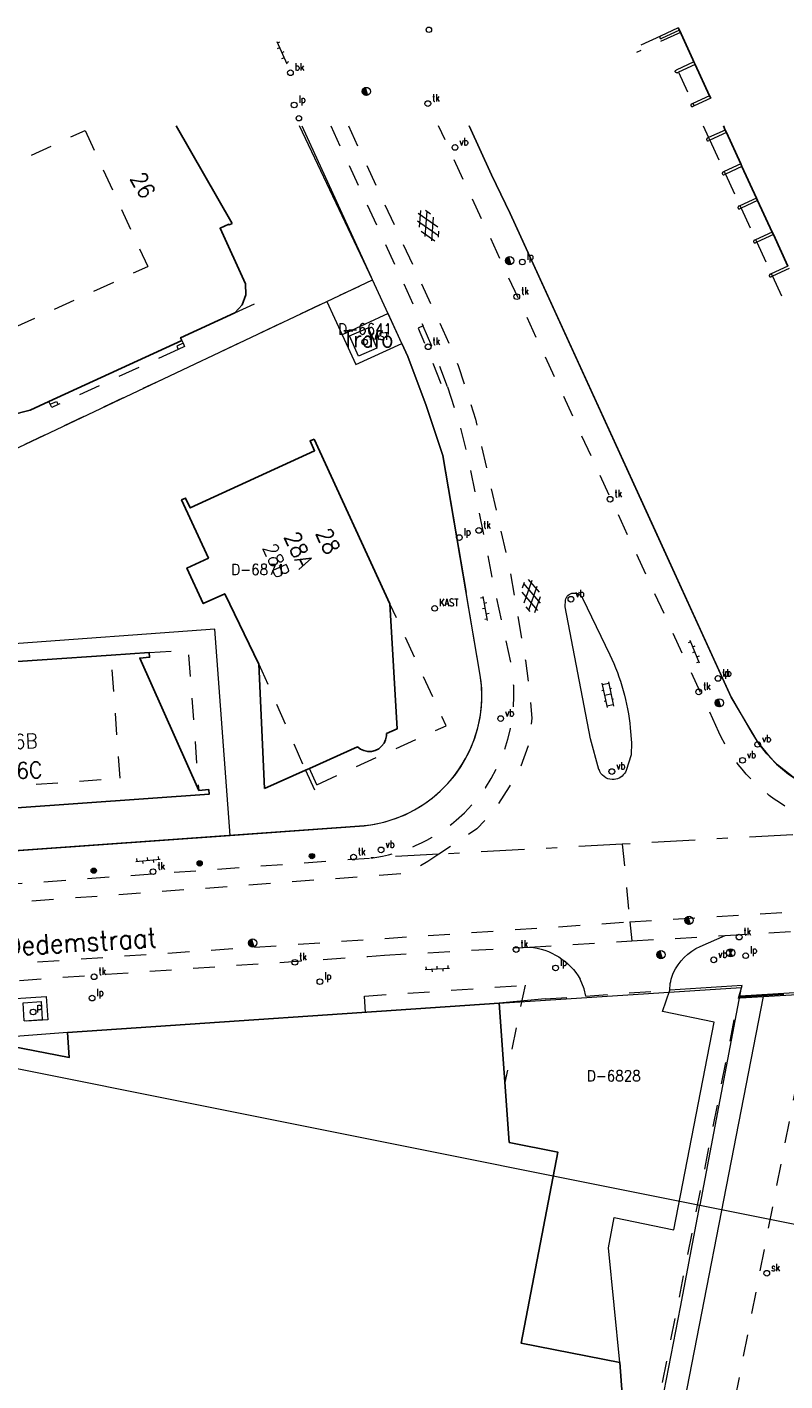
# Model space of a CAD drawing. Header units: metres. Extents: x 132072 to 132715, y 517419 to 517799.
# Tile 20 of 29: x 132288 to 132358, y 517672 to 517797. Entities that reach past the tile are written whole.
import ezdxf
from ezdxf.enums import TextEntityAlignment as Align
from ezdxf.lldxf.tags import DXFTag

# ---------------------------------------------------------------- set-up
doc = ezdxf.new("R2010")
doc.units = ezdxf.units.M
doc.header["$MEASUREMENT"] = 0
doc.linetypes.add('NLCS-HIDDEN', pattern=[4, 2, -2])
doc.linetypes.add('XX-HART', pattern=[13, 4, -2, 1, -2, 4])
for name, color, linetype, lineweight in [('GBKN BIJGEBOUW', 252, 'Continuous', 13), ('GBKN FUNCTIE AANDUIDING', 252, 'Continuous', 13), ('GBKN HEK', 252, 'XX-HART', 13), ('GBKN HOOFDGEBOUW', 250, 'Continuous', 25), ('GBKN HOOFDGEBOUW OVERBOUWD', 250, 'Continuous', 25), ('GBKN HUISNUMMER', 252, 'Continuous', 13), ('GBKN HUISNUMMER 2E VERD GEEN BGT', 252, 'Continuous', 13), ('GBKN HUISNUMMER 3E VERD', 252, 'Continuous', 13), ('GBKN HUISNUMMER 4E VERD', 252, 'Continuous', 13), ('GBKN HUISNUMMER BEGANE GROND GEEN BGT', 252, 'Continuous', 13), ('GBKN KANT FUNCTIEVERSCHIL WEG', 252, 'NLCS-HIDDEN', 13), ('GBKN KANT FUNTIEVERSCHIL', 252, 'NLCS-HIDDEN', 13), ('GBKN KANT GESLOTEN VERHARDING', 252, 'Continuous', 13), ('GBKN KANT GESLOTEN VERHARDING EIGEN TERREIN', 252, 'Continuous', 13), ('GBKN KANT GESLOTEN VERHARDING WEG', 252, 'Continuous', 13), ('GBKN KANT OP  OF INRIT', 252, 'NLCS-HIDDEN', 13), ('GBKN KANT OPEN VERHARDING', 252, 'Continuous', 13), ('GBKN KANT VERHARDING OVERIG', 252, 'Continuous', 13), ('GBKN KANT WEGVAK FUNCTIEVERSCHIL', 252, 'NLCS-HIDDEN', 13), ('GBKN KANT WEGVAK GESL VERHARDING', 252, 'NLCS-HIDDEN', 13), ('GBKN KANT WEGVAK HULPLIJN', 252, 'XX-HART', 13), ('GBKN KUNSTWERK DROOG', 252, 'Continuous', 13), ('GBKN LUIFEL', 252, 'NLCS-HIDDEN', 13), ('GBKN MUUR', 252, 'NLCS-HIDDEN', 13), ('GBKN OVERBOUW', 252, 'NLCS-HIDDEN', 13), ('GBKN STRAATNAAM', 252, 'Continuous', 13), ('GBKN TERREINAFSCHEIDING', 252, 'NLCS-HIDDEN', 13), ('GBKN VERHARDINGSSYMBOOL', 252, 'Continuous', 13), ('GBKN VLAKAFSLUITING BEHEER WEGEN', 252, 'NLCS-HIDDEN', 13), ('KADASTER PERCEELNUMMER', 32, 'Continuous', 13), ('KADASTER PERCEELSGRENS', 32, 'KG-KADASTRAAL', 13), ('THEMA AFVALPLAATS', 252, 'Continuous', 13), ('THEMA BOOM', 252, 'Continuous', 13), ('THEMA BRANDKRAAN', 252, 'Continuous', 13), ('THEMA LICHTMAST', 252, 'Continuous', 13), ('THEMA RIOOL', 252, 'Continuous', 13), ('THEMA STRAATMEUBILAIR', 252, 'Continuous', 13), ('WOZ TUSSENMUUR VERDIEPING1', 252, 'NLCS-HIDDEN', 13), ('WOZ TUSSENMUUR VERDIEPING1234', 252, 'NLCS-HIDDEN', 13), ('WOZ TUSSENMUUR VERDIEPING3', 252, 'NLCS-HIDDEN', 13)]:
    doc.layers.add(name, color=color, linetype=linetype, lineweight=lineweight)
doc.styles.add('Style-STANDARD', font='STANDARD.shx')
tags = doc.linetypes.add('KG-KADASTRAAL', pattern='A,5.5,-2,["K",Standard,S=1.8,R=0,X=0,Y=-0.9],-2,5.5,-2,[5,NLCS.SHX,S=0.75,R=0,X=0,Y=0],-2', length=19).pattern_tags.tags
tags[6] = DXFTag(74, 10)

# ---------------------------------------------------------------- blocks, each defined once
blk = doc.blocks.new('GV4')
at = {"layer": 'GBKN VERHARDINGSSYMBOOL'}
for p, q in [((0.0026, -0.009), (0.0408, 0.0128)), ((0.0037, 0.0052), (0.0132, 0.0107)), ((0.006, 0.0071), (0.0471, -0.0163)), ((0.0149, -0.0163), (0.056, 0.0071)), ((0.0212, 0.0128), (0.0594, -0.009)), ((0.0488, 0.0107), (0.0583, 0.0052)), ((0, -0.003), (0.027, -0.0185)), ((0.035, -0.0185), (0.062, -0.003))]:
    blk.add_line(p, q, dxfattribs=at)
blk = doc.blocks.new('OV6')
at = {"layer": 'GBKN VERHARDINGSSYMBOOL'}
for p, q in [((0, 0), (0.045, 0)), ((0.0025, 0), (0.0025, 0.005)), ((0.0225, 0), (0.0225, 0.005)), ((0.0325, 0), (0.0325, -0.005)), ((0.0425, 0), (0.0425, 0.005)), ((0.0125, 0), (0.0125, -0.005))]:
    blk.add_line(p, q, dxfattribs=at)
blk = doc.blocks.new('OV2')
at = {"layer": 'GBKN VERHARDINGSSYMBOOL'}
for p, q in [((0.0001, 0.01), (0.0031, 0.01)), ((0.0031, -0.023), (0.0031, 0.023)), ((0.0031, 0.02), (0.0151, 0.02)), ((0.0031, 0), (0.0151, 0)), ((0.0151, -0.023), (0.0151, 0.023)), ((0.0181, 0.01), (0.0151, 0.01)), ((0.0001, -0.01), (0.0031, -0.01)), ((0.0031, -0.02), (0.0151, -0.02)), ((0.0181, -0.01), (0.0151, -0.01))]:
    blk.add_line(p, q, dxfattribs=at)
blk = doc.blocks.new('vbord')
at = {"layer": 'THEMA STRAATMEUBILAIR'}
blk.add_circle((0, 0), 0.0262, dxfattribs=at)
at = {"layer": 'THEMA STRAATMEUBILAIR', "style": 'Style-STANDARD', "width": 0.9}
blk.add_text('vb', height=0.0675, dxfattribs=at).set_placement((0.041, 0.019))
blk = doc.blocks.new('tkolk')
at = {"layer": 'THEMA RIOOL'}
blk.add_circle((0, 0), 0.0262, dxfattribs=at)
at = {"layer": 'THEMA RIOOL', "style": 'Style-STANDARD', "width": 0.9}
blk.add_text('tk', height=0.0675, dxfattribs=at).set_placement((0.041, 0.019))
blk = doc.blocks.new('kast')
at = {"layer": 'THEMA STRAATMEUBILAIR'}
blk.add_circle((0, 0), 0.0262, dxfattribs=at)
at = {"layer": 'THEMA STRAATMEUBILAIR', "style": 'Style-STANDARD', "width": 0.9}
blk.add_text('KAST', height=0.0675, dxfattribs=at).set_placement((0.041, 0.019))
blk = doc.blocks.new('lp')
at = {"layer": 'THEMA LICHTMAST'}
blk.add_circle((0, 0), 0.0262, dxfattribs=at)
at = {"layer": 'THEMA LICHTMAST', "style": 'Style-STANDARD', "width": 0.899999}
blk.add_text('lp', height=0.0675, dxfattribs=at).set_placement((0.041, 0.019))
blk = doc.blocks.new('paal')
at = {"layer": 'THEMA STRAATMEUBILAIR'}
blk.add_circle((0, 0), 0.025, dxfattribs=at)
blk = doc.blocks.new('dwa')
at = {"layer": 'THEMA RIOOL'}
for p, q in [((-0.035, 0.014), (-0.023, -0.03)), ((-0.03, 0.023), (-0.014, -0.035)), ((-0.024, 0.029), (-0.006, -0.037)), ((-0.017, 0.034), (0.002, -0.037)), ((-0.01, 0.036), (0.01, -0.036))]:
    blk.add_line(p, q, dxfattribs=at)
blk.add_circle((0, 0), 0.0375, dxfattribs=at)
blk = doc.blocks.new('brand')
at = {"layer": 'THEMA BRANDKRAAN'}
blk.add_circle((0, 0), 0.0262, dxfattribs=at)
at = {"layer": 'THEMA BRANDKRAAN', "style": 'Style-STANDARD', "width": 0.899999}
blk.add_text('bk', height=0.0675, dxfattribs=at).set_placement((0.041, 0.019))
blk = doc.blocks.new('skolk')
at = {"layer": 'THEMA RIOOL'}
blk.add_circle((0, 0), 0.0262, dxfattribs=at)
at = {"layer": 'THEMA RIOOL', "style": 'Style-STANDARD', "width": 0.9}
blk.add_text('sk', height=0.0675, dxfattribs=at).set_placement((0.041, 0.019))
blk = doc.blocks.new('boom')
at = {"layer": 'THEMA BOOM'}
for radius in [0.0243, 0.0172, 0.0112, 0.00446]:
    blk.add_circle((0, 0), radius, dxfattribs=at)
blk = doc.blocks.new('rwa')
at = {"layer": 'THEMA RIOOL'}
for p, q in [((0.019, -0.032), (-0.019, 0.032)), ((-0.019, -0.032), (0.019, 0.032)), ((-0.017, 0.03), (0.017, 0.03)), ((-0.013, 0.023), (0.013, 0.023)), ((-0.009, 0.015), (0.009, 0.015)), ((-0.004, 0.008), (0.004, 0.008)), ((-0.017, -0.03), (0.017, -0.03)), ((-0.013, -0.022), (0.013, -0.022)), ((-0.009, -0.015), (0.009, -0.015)), ((-0.004, -0.007), (0.004, -0.007))]:
    blk.add_line(p, q, dxfattribs=at)
blk.add_circle((0, 0), 0.0375, dxfattribs=at)
blk = doc.blocks.new('afvalb_1')
at = {"layer": 'THEMA STRAATMEUBILAIR', "flags": 128}
for points in [[(0.041, 0.064), (0.041, -0.004)], [(0.041, 0.054), (0.047, 0.061), (0.053, 0.064), (0.061, 0.064), (0.067, 0.061), (0.073, 0.054), (0.076, 0.044), (0.076, 0.038), (0.073, 0.028), (0.067, 0.022), (0.061, 0.019), (0.053, 0.019), (0.047, 0.022), (0.041, 0.028)]]:
    blk.add_lwpolyline(points, dxfattribs=at)
at = {"layer": 'THEMA STRAATMEUBILAIR'}
blk.add_circle((0, 0), 0.0262, dxfattribs=at)

msp = doc.modelspace()

# ---------------------------------------------------------------- linework, layer by layer
at = {"layer": 'GBKN BIJGEBOUW', "flags": 128}
msp.add_lwpolyline([(132317.47, 517768.3), (132319.17, 517769.04), (132319.99, 517767.16), (132318.3, 517766.42), (132317.47, 517768.3)], dxfattribs=at)
at = {"layer": 'GBKN HEK', "flags": 128}
msp.add_lwpolyline([(132353.41, 517707.49), (132373.95, 517708.76)], dxfattribs=at)
at = {"layer": 'GBKN HOOFDGEBOUW', "flags": 128}
for points in [[(132301.54, 517787.6), (132306.68, 517778.63)], [(132307.9, 517773.08), (132305.56, 517778.19), (132306.37, 517778.56), (132306.39, 517778.5), (132306.68, 517778.63)], [(132306.92, 517770.41), (132301.93, 517768.12), (132302.05, 517767.87)], [(132286.28, 517761.01), (132288.11, 517761.47), (132289.83, 517762.26)], [(132309.14, 517738.09), (132306, 517744.58), (132304.02, 517743.67), (132302.52, 517746.94), (132304.5, 517747.85), (132302.03, 517753.2), (132302.4, 517753.37), (132302.82, 517752.47), (132314.26, 517757.73), (132313.84, 517758.63), (132314.22, 517758.8)], [(132314.22, 517758.8), (132321.18, 517743.66)], [(132282.82, 517738.08), (132295.54, 517738.92)], [(132295.54, 517738.92), (132299.06, 517739.16)], [(132309.65, 517726.65), (132309.14, 517738.09)], [(132309.65, 517726.65), (132313.41, 517728.35)], [(132303.6, 517726.49), (132304.53, 517726.56), (132304.56, 517726.13), (132280.82, 517724.46)], [(132283.13, 517703.58), (132291.69, 517701.93), (132291.54, 517704.2), (132331.24, 517706.91)], [(132331.24, 517706.91), (132332.15, 517694.1), (132336.62, 517693.21), (132333.24, 517675.64), (132342.34, 517673.87)], [(132342.34, 517673.87), (132343.48, 517658.04)]]:
    msp.add_lwpolyline(points, dxfattribs=at)
at = {"layer": 'GBKN HOOFDGEBOUW OVERBOUWD', "flags": 128}
for points in [[(132347.7, 517796.62), (132347.8, 517796.4)], [(132347.8, 517796.4), (132349.04, 517793.71)], [(132349.04, 517793.71), (132349.14, 517793.49)], [(132349.14, 517793.49), (132349.25, 517793.26)], [(132349.25, 517793.26), (132350.57, 517790.38)], [(132350.57, 517790.38), (132350.68, 517790.15)], [(132351.85, 517787.6), (132352.02, 517787.23)], [(132352.02, 517787.23), (132352.12, 517787.01)], [(132352.12, 517787.01), (132353.46, 517784.11)], [(132353.46, 517784.11), (132353.56, 517783.88)], [(132353.56, 517783.88), (132354.9, 517780.97)], [(132354.9, 517780.97), (132355, 517780.75)], [(132355, 517780.75), (132356.34, 517777.84)], [(132356.34, 517777.84), (132356.45, 517777.61)], [(132356.45, 517777.61), (132357.78, 517774.71)], [(132306.92, 517770.41), (132307.6, 517771.15), (132307.94, 517772.08), (132307.9, 517773.08)], [(132289.83, 517762.26), (132302.05, 517767.87)], [(132321.18, 517743.66), (132321.86, 517732.16), (132320.86, 517731.71)], [(132299.06, 517739.16), (132299.09, 517738.73), (132298.18, 517738.66), (132303.6, 517726.49)], [(132318.19, 517730.5), (132318.47, 517730.29), (132318.79, 517730.14), (132319.14, 517730.06), (132319.49, 517730.07), (132319.83, 517730.15), (132320.15, 517730.31), (132320.42, 517730.54), (132320.64, 517730.82), (132320.79, 517731.14), (132320.86, 517731.49), (132320.86, 517731.71)], [(132318.19, 517730.5), (132313.78, 517728.51)], [(132313.78, 517728.51), (132313.41, 517728.35)]]:
    msp.add_lwpolyline(points, dxfattribs=at)
at = {"layer": 'GBKN KANT FUNCTIEVERSCHIL WEG', "flags": 128}
msp.add_lwpolyline([(132360.19, 517707.81), (132350.66, 517658.95)], dxfattribs=at)
at = {"layer": 'GBKN KANT FUNTIEVERSCHIL', "flags": 128}
for points in [[(132335.46, 517707.3), (132339.19, 517707.57)], [(132339.19, 517707.57), (132346.91, 517708.11)]]:
    msp.add_lwpolyline(points, dxfattribs=at)
at = {"layer": 'GBKN KANT GESLOTEN VERHARDING', "flags": 128}
msp.add_lwpolyline([(132313.08, 517787.6), (132319.47, 517773.69)], dxfattribs=at)
at = {"layer": 'GBKN KANT GESLOTEN VERHARDING EIGEN TERREIN', "flags": 128}
for points in [[(132285, 517705.06), (132284.84, 517707.21), (132289.56, 517707.54)], [(132289.56, 517707.54), (132289.72, 517705.39)], [(132342.34, 517673.87), (132341.29, 517684.4), (132341.81, 517687.21), (132347.29, 517686.05), (132351, 517705.16), (132346.26, 517706.14), (132346.91, 517708.11)]]:
    msp.add_lwpolyline(points, dxfattribs=at)
at = {"layer": 'GBKN KANT GESLOTEN VERHARDING WEG', "flags": 128}
for points in [[(132340.41, 517728.41), (132339.63, 517731.23), (132337.29, 517743.37), (132337.33, 517743.99)], [(132338.9, 517744.17), (132341.42, 517738.96)], [(132343.28, 517732.24), (132343.39, 517730.85), (132343.36, 517729.76), (132342.9, 517728.31)], [(132341.97, 517727.51), (132341.8, 517727.49), (132341.62, 517727.48)]]:
    msp.add_lwpolyline(points, dxfattribs=at)
at = {"layer": 'GBKN KANT GESLOTEN VERHARDING WEG', "extrusion": (0, 0, -1)}
for centre, radius, start, end in [((-132338.14, 517743.81), 0.835, 12.5317, 83.4147), ((-132338.14, 517743.8), 0.84, 83.7586, 154.0861), ((-132323.35, 517730.33), 20.02, 154.4675, 174.5353), ((-132341.67, 517728.8), 1.32, 272.0986, 342.4524), ((-132341.67, 517728.81), 1.33, 202.0184, 257.0425)]:
    msp.add_arc(centre, radius, start, end, dxfattribs=at)
at = {"layer": 'GBKN KANT OP  OF INRIT', "flags": 128}
for points in [[(132324.23, 517769.21), (132323.77, 517769), (132324.96, 517766.25), (132326.03, 517763.46), (132326.48, 517763.61)], [(132289.72, 517705.39), (132285, 517705.06)]]:
    msp.add_lwpolyline(points, dxfattribs=at)
at = {"layer": 'GBKN KANT OPEN VERHARDING', "flags": 128}
for points in [[(132366.12, 517725.46), (132364.94, 517725.45), (132363.75, 517725.56), (132362.36, 517725.82), (132360.55, 517726.42), (132358.41, 517727.58), (132356.81, 517728.84), (132355.83, 517729.86), (132355.14, 517730.75), (132352.56, 517735.06), (132332.25, 517779.55), (132330.54, 517783.11), (132328.46, 517787.6)], [(132319.58, 517773.45), (132319.47, 517773.69)], [(132329.49, 517737.09), (132326.04, 517757.29), (132324.52, 517761.88), (132322.83, 517766.41), (132319.58, 517773.45)], [(132318.82, 517723.24), (132275.42, 517720.13), (132218.02, 517716.4), (132192.44, 517715.39)], [(132353.25, 517707.38), (132353.59, 517708.54), (132346.91, 517708.11)], [(132335.46, 517707.3), (132331.24, 517706.91)], [(132355.52, 517707.52), (132346.22, 517659.81)], [(132353.42, 517707.39), (132353.25, 517707.38)], [(132353.42, 517707.39), (132355.52, 517707.52)], [(132355.52, 517707.52), (132360.19, 517707.81)]]:
    msp.add_lwpolyline(points, dxfattribs=at)
at = {"layer": 'GBKN KANT OPEN VERHARDING'}
msp.add_arc((132317.6, 517735.22), 12.04, 275.7963, 8.9543, dxfattribs=at)
at = {"layer": 'GBKN KANT VERHARDING OVERIG', "flags": 128}
for points in [[(132349.71, 517712.13), (132352.02, 517713.15)], [(132339.19, 517707.57), (132339.05, 517708.22), (132338.69, 517709.12)]]:
    msp.add_lwpolyline(points, dxfattribs=at)
at = {"layer": 'GBKN KANT VERHARDING OVERIG', "extrusion": (0, 0, -1)}
for centre, radius, start, end in [((-132333.47, 517706.04), 6.06, 95.176, 149.4067), ((-132351.81, 517707.54), 5.05, 25.1542, 65.3825), ((-132351.48, 517707.98), 4.57, 1.5828, 21.9422)]:
    msp.add_arc(centre, radius, start, end, dxfattribs=at)
at = {"layer": 'GBKN KANT WEGVAK FUNCTIEVERSCHIL', "flags": 128}
for points in [[(132326.48, 517763.61), (132325.42, 517766.43), (132324.23, 517769.21)], [(132334.02, 517712.07), (132343.42, 517712.64)], [(132343.42, 517712.64), (132352.02, 517713.15)], [(132319.16, 517711.22), (132320.69, 517711.33)]]:
    msp.add_lwpolyline(points, dxfattribs=at)
at = {"layer": 'GBKN KANT WEGVAK GESL VERHARDING', "flags": 128}
for points in [[(132315.75, 517787.6), (132324.23, 517769.21)], [(132351.43, 517731.85), (132325.66, 517787.6)], [(132326.48, 517763.61), (132327.57, 517760.15), (132328.46, 517756.63), (132330.71, 517745.37), (132332.32, 517738.12)], [(132245.49, 517714.9), (132319.44, 517720.27)], [(132352.02, 517713.15), (132363.53, 517713.84)], [(132267.18, 517707.53), (132293.67, 517709.48), (132319.16, 517711.22)], [(132320.69, 517711.33), (132334.02, 517712.07)]]:
    msp.add_lwpolyline(points, dxfattribs=at)
at = {"layer": 'GBKN KANT WEGVAK GESL VERHARDING'}
for centre, radius, start, end in [((132317.49, 517735.25), 15.1, 310.404, 10.9729), ((132317.5, 517735.23), 15.09, 277.3802, 310.4064)]:
    msp.add_arc(centre, radius, start, end, dxfattribs=at)
at = {"layer": 'GBKN KANT WEGVAK GESL VERHARDING', "extrusion": (0, 0, -1)}
msp.add_arc((-132365.46, 517738.28), 15.44, 301.0227, 335.4089, dxfattribs=at)
at = {"layer": 'GBKN KANT WEGVAK HULPLIJN', "flags": 128}
for points in [[(132358.25, 517722.41), (132342.55, 517721.54)], [(132342.55, 517721.54), (132325.69, 517720.61)], [(132325.69, 517720.61), (132319.44, 517720.27)]]:
    msp.add_lwpolyline(points, dxfattribs=at)
at = {"layer": 'GBKN KUNSTWERK DROOG', "flags": 128}
for points in [[(132353.4, 517707.59), (132373.94, 517708.86)], [(132353.4, 517707.59), (132353.41, 517707.49)], [(132353.41, 517707.49), (132353.42, 517707.39)]]:
    msp.add_lwpolyline(points, dxfattribs=at)
at = {"layer": 'GBKN LUIFEL', "flags": 128}
for points in [[(132318.85, 517707.56), (132333.61, 517708.57)], [(132333.61, 517708.57), (132331.76, 517699.61)], [(132318.95, 517706.07), (132318.85, 517707.56)]]:
    msp.add_lwpolyline(points, dxfattribs=at)
at = {"layer": 'GBKN MUUR', "flags": 128}
for points in [[(132347.89, 517796.21), (132343.86, 517794.36)], [(132346.06, 517795.87), (132344.08, 517794.96)], [(132347.7, 517796.62), (132346.06, 517795.87)], [(132347.8, 517796.4), (132346.16, 517795.65)], [(132349.14, 517793.49), (132347.5, 517792.73)], [(132349.25, 517793.26), (132347.71, 517792.56)], [(132347.6, 517792.5), (132347.71, 517792.56)], [(132349.04, 517789.67), (132348.93, 517789.62)], [(132349.15, 517789.45), (132349.03, 517789.39)], [(132350.57, 517790.38), (132349.04, 517789.67)], [(132350.68, 517790.15), (132349.15, 517789.45)], [(132352.02, 517787.23), (132350.49, 517786.53)], [(132352.12, 517787.01), (132350.59, 517786.3)], [(132350.49, 517786.53), (132350.38, 517786.48)], [(132350.59, 517786.3), (132350.48, 517786.25)], [(132351.93, 517783.41), (132351.81, 517783.35)], [(132353.46, 517784.11), (132351.93, 517783.41)], [(132353.56, 517783.88), (132352.03, 517783.18)], [(132352.03, 517783.18), (132351.92, 517783.13)], [(132354.9, 517780.97), (132353.37, 517780.27)], [(132355, 517780.75), (132353.47, 517780.04)], [(132353.37, 517780.27), (132353.26, 517780.22)], [(132353.47, 517780.04), (132353.36, 517779.99)], [(132354.81, 517777.14), (132354.7, 517777.09)], [(132356.34, 517777.84), (132354.81, 517777.14)], [(132356.45, 517777.61), (132354.92, 517776.91)], [(132354.92, 517776.91), (132354.8, 517776.86)], [(132357.78, 517774.71), (132356.25, 517774)], [(132356.25, 517774), (132356.14, 517773.95)], [(132356.36, 517773.78), (132356.25, 517773.72)], [(132357.89, 517774.48), (132356.36, 517773.78)], [(132302.17, 517767.61), (132301.59, 517767.34), (132301.72, 517767.05)], [(132289.95, 517762), (132290.53, 517762.27), (132290.67, 517761.97)], [(132314.47, 517727.01), (132313.78, 517728.51)]]:
    msp.add_lwpolyline(points, dxfattribs=at)
at = {"layer": 'GBKN MUUR'}
for centre, radius, start, end in [((132346.11, 517795.76), 0.12, 114.4589, 294.8244), ((132348.98, 517789.51), 0.125, 114.4085, 295.2378), ((132350.43, 517786.36), 0.125, 114.7272, 294.5025), ((132351.87, 517783.24), 0.125, 114.8231, 294.8231), ((132353.31, 517780.1), 0.125, 113.8979, 295.3318), ((132354.75, 517776.97), 0.125, 114.7272, 294.5025), ((132356.19, 517773.84), 0.125, 114.4085, 295.2378)]:
    msp.add_arc(centre, radius, start, end, dxfattribs=at)
at = {"layer": 'GBKN MUUR', "extrusion": (0, 0, -1)}
msp.add_arc((-132347.55, 517792.62), 0.125, 246.759, 66.061, dxfattribs=at)
at = {"layer": 'GBKN OVERBOUW', "flags": 128}
for points in [[(132347.71, 517792.56), (132349.04, 517789.67)], [(132349.04, 517789.67), (132349.15, 517789.45)], [(132350, 517787.6), (132350.49, 517786.53)], [(132350.49, 517786.53), (132350.59, 517786.3)], [(132350.59, 517786.3), (132351.93, 517783.41)], [(132351.93, 517783.41), (132352.03, 517783.18)], [(132352.03, 517783.18), (132353.37, 517780.27)], [(132353.37, 517780.27), (132353.47, 517780.04)], [(132353.47, 517780.04), (132354.81, 517777.14)], [(132354.81, 517777.14), (132354.92, 517776.91)], [(132354.92, 517776.91), (132356.25, 517774)], [(132356.25, 517774), (132356.36, 517773.78)], [(132356.36, 517773.78), (132357.7, 517770.87)], [(132306.92, 517770.41), (132308.75, 517771.25), (132307.9, 517773.08)], [(132301.72, 517767.05), (132290.67, 517761.97)], [(132302.17, 517767.61), (132302.3, 517767.32), (132301.72, 517767.05)], [(132302.05, 517767.87), (132302.17, 517767.61)], [(132289.95, 517762), (132289.83, 517762.26)], [(132290.67, 517761.97), (132290.09, 517761.71), (132289.95, 517762)], [(132314.47, 517727.01), (132326.35, 517732.43), (132321.18, 517743.66)], [(132299.06, 517739.16), (132302.63, 517739.39), (132303.6, 517726.49)], [(132313.41, 517728.35), (132314.43, 517726.13), (132314.79, 517726.3), (132314.47, 517727.01)]]:
    msp.add_lwpolyline(points, dxfattribs=at)
at = {"layer": 'GBKN TERREINAFSCHEIDING', "flags": 128}
for points in [[(132172.61, 517742.37), (132184.76, 517747.88), (132191.52, 517750.84), (132278.81, 517757.62), (132279.87, 517754.67), (132282.72, 517756.01), (132319.58, 517773.45)], [(132343.92, 517660.25), (132353.25, 517707.38)]]:
    msp.add_lwpolyline(points, dxfattribs=at)
at = {"layer": 'GBKN VLAKAFSLUITING BEHEER WEGEN', "flags": 128}
for points in [[(132317.37, 517787.6), (132326.66, 517767.52), (132327.46, 517765.56), (132329.05, 517760.62), (132332.28, 517746.43), (132333.64, 517738.42), (132333.96, 517736.11), (132334.24, 517733.12), (132333.96, 517730.72), (132333.2, 517728.65), (132332.16, 517726.82), (132330.65, 517724.47), (132329.17, 517722.95), (132325.69, 517720.61)], [(132342.55, 517721.54), (132343.25, 517714.39)], [(132343.25, 517714.39), (132458.32, 517721.51)], [(132325.69, 517720.61), (132324.67, 517719.93), (132322.67, 517718.84), (132191.86, 517709.16), (132188.19, 517708.97), (132183.86, 517709.48), (132181.9, 517709.93)], [(132143.8, 517691.4), (132150.2, 517696.26), (132153.42, 517698), (132157.68, 517699.61), (132162, 517701.03), (132166.32, 517701.94), (132185.28, 517703.74), (132343.25, 517714.39)], [(132343.25, 517714.39), (132343.42, 517712.64)]]:
    msp.add_lwpolyline(points, dxfattribs=at)
at = {"layer": 'KADASTER PERCEELSGRENS', "flags": 128}
for points in [[(132319.58, 517773.45), (132312.88, 517787.6)], [(132328.46, 517787.6), (132330.54, 517783.11), (132332.25, 517779.55), (132345.77, 517750), (132352.56, 517735.06), (132354.5, 517731.73)], [(132315.39, 517771.46), (132319.58, 517773.45)], [(132282.72, 517756.01), (132285.32, 517757.22), (132315.39, 517771.46)], [(132315.39, 517771.46), (132316.8, 517768.4)], [(132321.01, 517770.36), (132316.8, 517768.4)], [(132322.28, 517767.6), (132321.01, 517770.36)], [(132316.8, 517768.4), (132318.06, 517765.66)], [(132318.06, 517765.66), (132322.28, 517767.6)], [(132322.28, 517767.6), (132322.83, 517766.41), (132324.52, 517761.88), (132326.04, 517757.29), (132328.19, 517744.7)], [(132306.48, 517722.35), (132305.08, 517741.32), (132285.81, 517739.9), (132284.99, 517751.07), (132282.72, 517756.01)], [(132329.49, 517737.09), (132328.19, 517744.7)], [(132318.82, 517723.24), (132319.79, 517723.38), (132320.74, 517723.59), (132321.67, 517723.89), (132322.58, 517724.25), (132323.45, 517724.7), (132324.29, 517725.21), (132325.08, 517725.78), (132325.82, 517726.42), (132326.51, 517727.12), (132327.14, 517727.87), (132327.7, 517728.66), (132328.2, 517729.51), (132328.63, 517730.39), (132328.99, 517731.3), (132329.27, 517732.23), (132329.47, 517733.19), (132329.6, 517734.16), (132329.64, 517735.14), (132329.61, 517736.12), (132329.49, 517737.09)], [(132354.5, 517731.73), (132354.96, 517730.97), (132356.15, 517729.52), (132356.73, 517728.9), (132357.27, 517728.43), (132357.84, 517727.97), (132358.47, 517727.54), (132359.11, 517727.13), (132359.73, 517726.79), (132360.36, 517726.5), (132361.04, 517726.21), (132361.68, 517726.01), (132362.33, 517725.82), (132380.9, 517726.84)], [(132239.3, 517717.78), (132275.42, 517720.13), (132306.48, 517722.35)], [(132306.48, 517722.35), (132318.82, 517723.24)], [(132331.24, 517706.91), (132353.49, 517708.35), (132349.68, 517688.33)], [(132331.24, 517706.91), (132291.54, 517704.2), (132283.13, 517703.58), (132276.76, 517702.94)], [(132276.76, 517702.94), (132349.68, 517688.33)], [(132344.26, 517660.18), (132347.89, 517678.95), (132349.68, 517688.33)], [(132349.68, 517688.33), (132560.42, 517646.1)]]:
    msp.add_lwpolyline(points, dxfattribs=at)
at = {"layer": 'THEMA AFVALPLAATS', "flags": 128}
for points in [[(132287.56, 517705.3), (132287.45, 517706.95), (132289.13, 517707.06)], [(132289.24, 517705.41), (132289.13, 517707.06)], [(132287.56, 517705.3), (132289.24, 517705.41)]]:
    msp.add_lwpolyline(points, dxfattribs=at)
at = {"layer": 'WOZ TUSSENMUUR VERDIEPING1', "flags": 128}
for points in [[(132280.95, 517781.58), (132293.16, 517787.19)], [(132293.16, 517787.19), (132298.91, 517774.68)], [(132286.7, 517769.08), (132298.91, 517774.68)]]:
    msp.add_lwpolyline(points, dxfattribs=at)
at = {"layer": 'WOZ TUSSENMUUR VERDIEPING1234', "flags": 128}
msp.add_lwpolyline([(132309.14, 517738.09), (132313.41, 517728.35)], dxfattribs=at)
at = {"layer": 'WOZ TUSSENMUUR VERDIEPING3', "flags": 128}
for points in [[(132296.38, 517727.61), (132295.54, 517738.92)], [(132280.67, 517726.47), (132296.38, 517727.61)]]:
    msp.add_lwpolyline(points, dxfattribs=at)

# ---------------------------------------------------------------- block references
at = {"layer": 'GBKN VERHARDINGSSYMBOOL', "zscale": 10}
for name, p, xscale, yscale, rotation in [('OV6', (132310.78, 517795.36), 50.00000000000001, 50.00000000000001, 294.2068439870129), ('GV4', (132324.14, 517779.9), 50, 50, 295.207221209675), ('GV4', (132334.36, 517742.82), 50.00000000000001, 50.00000000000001, 100.7146438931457), ('OV6', (132330.17, 517742.12), 50.00000000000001, 50.00000000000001, 100.8379104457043), ('OV6', (132349.66, 517738.19), 50, 50, 112.514112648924), ('OV2', (132341.66, 517735.38), 49.99999999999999, 49.99999999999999, 191.8267039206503), ('OV6', (132297.81, 517719.95), 50, 50, 5.568024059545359), ('OV6', (132324.42, 517710.01), 50, 50, 3.440494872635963)]:
    msp.add_blockref(name, p, dxfattribs=dict(at, xscale=xscale, yscale=yscale, rotation=rotation))
at = {"layer": 'THEMA BOOM', "xscale": 10, "yscale": 10}
for p in [(132303.69, 517719.77), (132314.01, 517720.44), (132293.95, 517719.1)]:
    msp.add_blockref('boom', p, dxfattribs=at)
at = {"layer": 'THEMA BRANDKRAAN', "xscale": 10, "yscale": 10}
msp.add_blockref('brand', (132312.04, 517792.5), dxfattribs=at)
at = {"layer": 'THEMA LICHTMAST', "xscale": 10, "yscale": 10}
for p in [(132312.38, 517789.53), (132333.36, 517775.09), (132327.57, 517749.74), (132351.35, 517736.78), (132336.42, 517710.15), (132353.9, 517711.28), (132314.75, 517708.89), (132293.8, 517707.38)]:
    msp.add_blockref('lp', p, dxfattribs=at)
at = {"layer": 'THEMA RIOOL', "xscale": 10, "yscale": 10}
for name, p in [('dwa', (132319.02, 517790.78)), ('tkolk', (132324.67, 517789.66)), ('dwa', (132332.2, 517775.21)), ('tkolk', (132332.85, 517771.9)), ('tkolk', (132324.7, 517767.29)), ('tkolk', (132341.43, 517753.27)), ('tkolk', (132329.36, 517750.4)), ('tkolk', (132349.58, 517735.54)), ('dwa', (132351.48, 517734.54)), ('tkolk', (132317.84, 517720.35)), ('tkolk', (132299.4, 517719.01)), ('dwa', (132348.69, 517714.53)), ('tkolk', (132353.3, 517712.99)), ('dwa', (132308.56, 517712.45)), ('tkolk', (132332.79, 517711.85)), ('tkolk', (132312.44, 517710.67)), ('dwa', (132346.11, 517711.37)), ('rwa', (132352.52, 517711.54)), ('tkolk', (132293.98, 517709.34)), ('skolk', (132355.84, 517682.07))]:
    msp.add_blockref(name, p, dxfattribs=at)
at = {"layer": 'THEMA STRAATMEUBILAIR', "xscale": 10, "yscale": 10}
for name, p in [('paal', (132324.77, 517796.45)), ('paal', (132312.81, 517788.31)), ('vbord', (132327.17, 517785.63)), ('kast', (132318.86, 517767.73)), ('vbord', (132337.83, 517744.07)), ('kast', (132325.3, 517743.23)), ('vbord', (132351.35, 517736.78)), ('vbord', (132331.37, 517733.09)), ('vbord', (132355, 517730.72)), ('vbord', (132353.61, 517729.25)), ('vbord', (132341.59, 517728.22)), ('vbord', (132320.37, 517721.01)), ('vbord', (132350.96, 517710.9)), ('afvalb_1', (132288.37, 517706.1))]:
    msp.add_blockref(name, p, dxfattribs=at)

# ---------------------------------------------------------------- texts
at = {"layer": 'GBKN FUNCTIE AANDUIDING', "style": 'Style-STANDARD'}
msp.add_text('Trafo', height=1.5, dxfattribs=at).set_placement((132319.2, 517768.01), align=Align.MIDDLE_CENTER)
at = {"layer": 'GBKN HUISNUMMER', "style": 'Style-STANDARD'}
msp.add_text('26', height=1.5, rotation=298.843, dxfattribs=at).set_placement((132298.47, 517782.15), align=Align.MIDDLE_CENTER)
at = {"layer": 'GBKN HUISNUMMER 2E VERD GEEN BGT', "style": 'Style-STANDARD'}
msp.add_text('28A', height=1.5, rotation=294.7024, dxfattribs=at).set_placement((132312.8, 517748.61), align=Align.MIDDLE_CENTER)
at = {"layer": 'GBKN HUISNUMMER 3E VERD', "style": 'Style-STANDARD'}
msp.add_text('6B', height=1.35, rotation=2.2845, dxfattribs=at).set_placement((132287.7, 517731.01), align=Align.MIDDLE_CENTER)
at = {"layer": 'GBKN HUISNUMMER 4E VERD', "style": 'Style-STANDARD'}
msp.add_text('28B', height=1.35, rotation=294.6917, dxfattribs=at).set_placement((132310.73, 517747.64), align=Align.MIDDLE_CENTER)
at = {"layer": 'GBKN HUISNUMMER BEGANE GROND GEEN BGT', "style": 'Style-STANDARD'}
for s, rotation, p in [('28', 294.6917, (132315.5, 517749.42)), ('6C', 2.2845, (132288.02, 517728.34))]:
    msp.add_text(s, height=1.5, rotation=rotation, dxfattribs=at).set_placement(p, align=Align.MIDDLE_CENTER)
at = {"layer": 'GBKN STRAATNAAM', "style": 'Style-STANDARD'}
msp.add_text('van Dedemstraat', height=1.8, rotation=3.4721, dxfattribs=at).set_placement((132290.31, 517712.41), align=Align.MIDDLE_CENTER)
at = {"layer": 'KADASTER PERCEELNUMMER', "style": 'Style-STANDARD'}
for s, p in [('D-6641', (132318.91, 517768.93)), ('D-6871', (132309.07, 517746.8)), ('D-6828', (132341.77, 517700.23))]:
    msp.add_text(s, height=1, dxfattribs=at).set_placement(p, align=Align.MIDDLE_CENTER)

doc.saveas('drawing.dxf')
